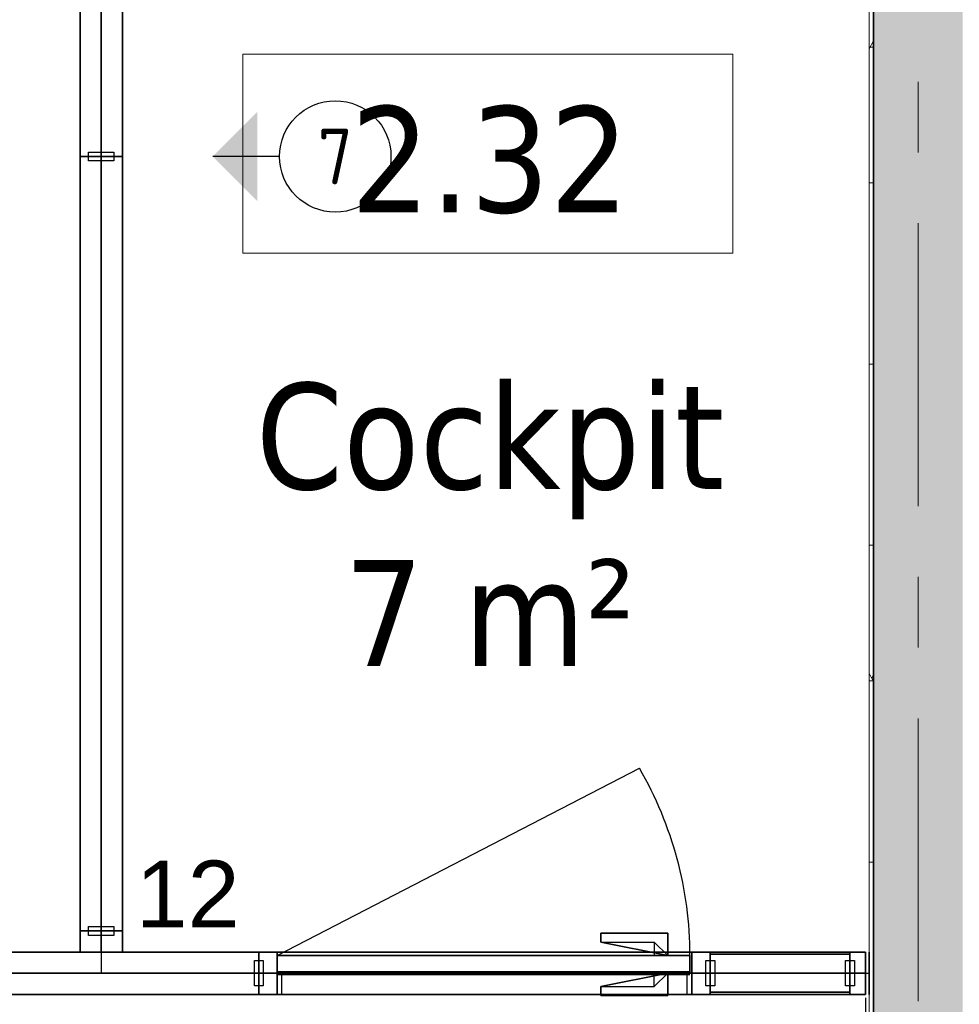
# Model space of a CAD drawing. Extents: x 2820 to 91013, y 1478 to 38178.
# Tile 99 of 182: x 30000 to 32109, y 32091 to 34301. Entities that reach past the tile are written whole.
import ezdxf
from ezdxf.enums import TextEntityAlignment as Align

# ---------------------------------------------------------------- set-up
doc = ezdxf.new("R2010")
doc.units = 0
doc.header["$LTSCALE"] = 50
doc.header["$PDSIZE"] = -5
doc.linetypes.add('HIDDEN2', pattern=[4.7625, 3.175, -1.5875])
doc.linetypes.add('Onderlegger 2e verdieping$0$stramien', pattern=[22.225, 12.7, -3.175, 3.175, -3.175])
doc.layers.get('0').update_dxf_attribs({"linetype": 'CONTINUOUS'})
doc.layers.get('DEFPOINTS').update_dxf_attribs({"linetype": 'CONTINUOUS'})
for name, color, linetype in [('AS-A38--_F----5', 2, 'CONTINUOUS'), ('AS-A38--_F---4-', 9, 'CONTINUOUS'), ('AS-I38-E_F----5_Deuren', 7, 'CONTINUOUS'), ('AS-I38-M_F----5_Deurmodulen', 7, 'CONTINUOUS'), ('AS-I38-M_F----5_Muuraansluitingen', 7, 'CONTINUOUS'), ('AS-I38-M_F----5_Wandmodulen', 7, 'CONTINUOUS'), ('AS-L32--_F----5', 84, 'CONTINUOUS'), ('AS-L32--_F---4-', 84, 'CONTINUOUS'), ('AS-L32--_F-23--', 84, 'CONTINUOUS'), ('AS-L32--_F123--', 84, 'CONTINUOUS'), ('AS-L38--', 7, 'CONTINUOUS'), ('AS-L38--_F----5', 7, 'CONTINUOUS'), ('AS-L38--_F---4-', 7, 'CONTINUOUS'), ('AS-L38--_F-23--', 3, 'CONTINUOUS'), ('AS-L38--_F1----', 2, 'CONTINUOUS'), ('AS-L38--_F1-----', 2, 'CONTINUOUS'), ('AS-L38--_F123--', 7, 'CONTINUOUS'), ('AS-L38GL_F---4-', 2, 'CONTINUOUS'), ('AS-L38GL_F123--', 3, 'CONTINUOUS'), ('AS-M38--_F123--_Wandlengte', 1, 'CONTINUOUS'), ('AS-T38--_F----5', 7, 'CONTINUOUS'), ('AS-T38--_F-23--', 7, 'CONTINUOUS'), ('IWTEKST', 2, 'CONTINUOUS')]:
    doc.layers.add(name, color=color, linetype=linetype)
doc.layers.add('AS-I38-1_F----5', color=2, linetype='CONTINUOUS', plot=False)
doc.layers.add('IWHULPLIJN', color=40, linetype='CONTINUOUS', plot=False)
for name, color, linetype, lineweight in [('Onderlegger 2e verdieping$0$A-AREA-IDEN', 8, 'CONTINUOUS', 18), ('Onderlegger 2e verdieping$0$A-GLAZ-CWMG', 8, 'CONTINUOUS', 18), ('Onderlegger 2e verdieping$0$A-WALL', 8, 'CONTINUOUS', 25), ('Onderlegger 2e verdieping$0$A-WALL-PATT', 8, 'CONTINUOUS', 50), ('Onderlegger 2e verdieping$0$I-WALL', 8, 'CONTINUOUS', 25), ('Onderlegger 2e verdieping$0$S-GRID', 8, 'CONTINUOUS', 18)]:
    doc.layers.add(name, color=color, linetype=linetype, lineweight=lineweight)
doc.styles.add('Onderlegger 2e verdieping$0$Tahoma_1', font='TAHOMA.TTF', dxfattribs={"height": 238.040123})
doc.styles.get("Standard").update_dxf_attribs({"font": 'isocp.shx'})
doc.dimstyles.new('CWall_F2_Wandlengte', dxfattribs={"dimscale": 50, "dimtxt": 2.5, "dimasz": 2, "dimexe": 1, "dimexo": 1, "dimgap": 0.5, "dimtad": 1, "dimdec": 0, "dimdsep": 46, "dimtxsty": 'Standard', "dimcen": 2.5, "dimclrt": 2, "dimadec": 0, "dimazin": 0, "dimtfac": 1, "dimtdec": 0, "dimtix": 1, "dimtmove": 2, "dimatfit": 0, "dimfxl": 0, "dimtolj": 1, "dimtzin": 0, "dimarcsym": 0})
pattern_1 = [(0, (869, 1360), (31.75, 31.75), [15.875, -47.625]), (90, (876.938, 1352.062), (-31.75, 31.75), [15.875, -47.625])]
pattern_2 = [(60, (80, 370), (-43300, 25000), [300, -50000]), (60, (153, 444), (-43300, 25000), [100, -50000]), (60, (110, 470), (-43300, 25000), [100, -50000]), (150, (243, 450), (-25000, -43300), [200, -50000])]
pattern_3 = [(60, (80, 1230), (-43300, 25000), [300, -50000]), (60, (153, 1304), (-43300, 25000), [100, -50000]), (60, (110, 1330), (-43300, 25000), [100, -50000]), (150, (243, 1310), (-25000, -43300), [200, -50000])]
pattern_4 = [(0, (156.75, 1360), (29.766, 59.531), [0, -59.531])]
pattern_5 = [(60, (80, 2090), (-43300, 25000), [300, -50000]), (60, (153, 2164), (-43300, 25000), [100, -50000]), (60, (110, 2190), (-43300, 25000), [100, -50000]), (150, (243, 2170), (-25000, -43300), [200, -50000])]
pattern_6 = [(0, (822.5, 1360), (31.75, 31.75), [15.875, -47.625]), (90, (830.438, 1352.062), (-31.75, 31.75), [15.875, -47.625])]

# ---------------------------------------------------------------- blocks, each defined once
blk = doc.blocks.new('Onderlegger 2e verdieping$0$00_KU ruimtetag groot - 00_KU ruimtetag groot-3653893-Plotview 2e Verdieping - schaal 1 op 100')
at = {"layer": 'Onderlegger 2e verdieping$0$A-AREA-IDEN'}
for p, q in [((5.5, 2.164), (-5.5, 2.164)), ((-5.5, 2.164), (-5.5, -2.302)), ((5.5, -2.302), (5.5, 2.164)), ((-5.5, -2.302), (5.5, -2.302))]:
    blk.add_line(p, q, dxfattribs=at)
blk = doc.blocks.new('Onderlegger 2e verdieping')
at = {"layer": 'Onderlegger 2e verdieping$0$A-WALL-PATT', "lineweight": 18}
h = blk.add_hatch(dxfattribs=at)
h.set_pattern_fill('FP_60', color=256, style=0, pattern_type=2)
h.set_pattern_definition([(0, (0, 0), (406.4, 101.6), [33.528, -271.272, 33.528, -271.272, -1625.6]), (0, (0, 0), (406.4, 101.6), [-609.6, 33.528, -576.072, 33.528, -271.272, -711.2]), (0, (0, 0), (406.4, 101.6), [-1524, 33.528, -169.672, 33.528, -474.472]), (120, (152.4, 50.8), (-291.18818, 301.15272), [33.528, -271.272, 33.528, -271.272, -1625.6]), (120, (152.4, 50.8), (-291.18818, 301.15272), [-609.6, 33.528, -576.072, 33.528, -271.272, -711.2]), (120, (152.4, 50.8), (-291.18818, 301.15272), [-1524, 33.528, -169.672, 33.528, -474.472]), (240, (203.2, 254), (-115.21182, -402.75272), [33.528, -271.272, 33.528, -271.272, -1625.6]), (240, (203.2, 254), (-115.21182, -402.75272), [-609.6, 33.528, -576.072, 33.528, -271.272, -711.2]), (240, (203.2, 254), (-115.21182, -402.75272), [-1524, 33.528, -169.672, 33.528, -474.472])])
h.paths.add_polyline_path([(31906.6, 30615.2), (31916.6, 30615.2), (31916.6, 36088.2), (31906.6, 36088.2), (31906.6, 30924.9)], flags=0)
at = {"layer": 'Onderlegger 2e verdieping$0$A-WALL-PATT', "lineweight": 25}
blk.add_hatch(color=256, dxfattribs=at).paths.add_polyline_path([(32116.6, 30595.2), (32116.6, 35678.2), (31916.6, 35678.2), (31916.6, 30595.2), (31943.7, 30595.2)], flags=0)
at = {"layer": 'Onderlegger 2e verdieping$0$A-GLAZ-CWMG', "lineweight": 35, "extrusion": (0, 0, -1)}
blk.add_line((31906.6, 32113.4), (31906.6, 32208.4), dxfattribs=at)
at = {"layer": 'Onderlegger 2e verdieping$0$A-WALL', "lineweight": 35}
blk.add_line((31916.6, 35678.2), (31916.6, 30595.2), dxfattribs=at)
at = {"layer": 'Onderlegger 2e verdieping$0$I-WALL', "lineweight": 18}
for p, q in [((31906.6, 36088.2), (31906.6, 30615.2)), ((31916.6, 30595.2), (31916.6, 36088.2))]:
    blk.add_line(p, q, dxfattribs=at)
at = {"layer": 'Onderlegger 2e verdieping$0$S-GRID', "linetype": 'Onderlegger 2e verdieping$0$stramien'}
blk.add_line((32016.6, 37178.2), (32016.6, 16803), dxfattribs=at)
at = {"layer": 'Onderlegger 2e verdieping$0$A-AREA-IDEN', "xscale": 99.99999999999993, "yscale": 99.99999999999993, "zscale": 99.99999999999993}
blk.add_blockref('Onderlegger 2e verdieping$0$00_KU ruimtetag groot - 00_KU ruimtetag groot-3653893-Plotview 2e Verdieping - schaal 1 op 100', (31051.1, 34007.6), dxfattribs=at)
at = {"layer": 'Onderlegger 2e verdieping$0$A-AREA-IDEN', "char_height": 238.04, "attachment_point": 2, "line_spacing_factor": 1.000232, "style": 'Onderlegger 2e verdieping$0$Tahoma_1'}
for s, insert, width in [('2.32', (31055.7, 34106.9), 768), ('Cockpit\\P7 m²', (31055.7, 33485.8), 1263)]:
    blk.add_mtext(s, dxfattribs=dict(at, insert=insert, width=width))
blk = doc.blocks.new('Q0WDSTL-_CTA01')
at = {"layer": 'AS-L38--_F-23--'}
for p, q in [((0, 0.3), (0, 0.5)), ((0, -0.3), (0, -0.5))]:
    blk.add_line(p, q, dxfattribs=at)
at = {"layer": 'AS-L38--_F-23--', "color": 1}
blk.add_lwpolyline([(0, 0.3), (1, 0.3), (1, -0.3), (0, -0.3)], dxfattribs=at)
at = {"layer": 'AS-L38--_F1-----'}
blk.add_lwpolyline([(0, 0.5), (0, -0.5)], dxfattribs=at)
blk = doc.blocks.new('QSRT4---_CTA01')
at = {"layer": 'AS-L38--_F----5', "linetype": 'HIDDEN2'}
blk.add_line((0, 0), (0, 0, 2700), dxfattribs=at)
at = {"layer": 'AS-L38--_F----5', "invisible_edges": 4}
for points in [[(47.5, 0), (47.5, 0, 60), (95, 0, 60), (95, 0)], [(47.5, 0, 2660), (47.5, 0, 2700), (95, 0, 2700), (95, 0, 2660)]]:
    blk.add_3dface(points, dxfattribs=at)
at = {"layer": 'AS-L38--_F----5'}
blk.add_3dface([(47.5, 0, 60), (47.5, 0, 2660), (95, 0, 2660), (95, 0, 60)], dxfattribs=at)
at = {"layer": 'AS-L38--_F---4-', "invisible_edges": 4}
for points in [[(95, 47.5), (95, 47.5, 60), (47.5, 47.5, 60), (47.5, 47.5)], [(95, 47.5, 2660), (95, 47.5, 2700), (47.5, 47.5, 2700), (47.5, 47.5, 2660)], [(47.5, -47.5), (47.5, -47.5, 60), (95, -47.5, 60), (95, -47.5)], [(47.5, -47.5, 2660), (47.5, -47.5, 2700), (95, -47.5, 2700), (95, -47.5, 2660)]]:
    blk.add_3dface(points, dxfattribs=at)
at = {"layer": 'AS-L38--_F---4-'}
for points in [[(95, 47.5, 60), (95, 47.5, 2660), (47.5, 47.5, 2660), (47.5, 47.5, 60)], [(47.5, 47.5), (47.5, 47.5, 60), (47.5, -47.5, 60), (47.5, -47.5)], [(47.5, 47.5, 60), (47.5, 47.5, 2660), (47.5, -47.5, 2660), (47.5, -47.5, 60)], [(47.5, 47.5, 2660), (47.5, 47.5, 2700), (47.5, -47.5, 2700), (47.5, -47.5, 2660)], [(95, 47.5, 2700), (47.5, 47.5, 2700), (47.5, -47.5, 2700), (95, -47.5, 2700)], [(47.5, -47.5, 60), (47.5, -47.5, 2660), (95, -47.5, 2660), (95, -47.5, 60)]]:
    blk.add_3dface(points, dxfattribs=at)
at = {"layer": 'AS-L38--_F123--'}
blk.add_lwpolyline([(95, 47.5), (47.5, 47.5), (47.5, -47.5), (95, -47.5)], dxfattribs=at)
at = {"layer": 'DEFPOINTS'}
blk.add_point((0, 0, 2700), dxfattribs=at)
at = {"layer": 'AS-L38--', "xscale": 10, "yscale": 95, "zscale": 10, "rotation": 180}
blk.add_blockref('Q0WDSTL-_CTA01', (95, 0), dxfattribs=at)
at = {"layer": 'AS-I38-M_F----5_Muuraansluitingen', "extrusion": (0, -1, 0)}
blk.add_text('D12', height=125, rotation=90, dxfattribs=at).set_placement((0, 2750), align=Align.MIDDLE_LEFT)
blk = doc.blocks.new('WandNr5o_CTA01')
at = {"layer": 'AS-T38--_F----5', "color": 0, "linetype": 'ByBlock'}
blk.add_circle((0, -18), 2.5, dxfattribs=at)
blk.add_attdef('WANDNR', text='', height=2.5, dxfattribs=at).set_placement((0, -18), align=Align.MIDDLE)
blk = doc.blocks.new('WandNr2-_CTA01')
at = {"layer": 'AS-T38--_F-23--', "color": 0, "linetype": 'ByBlock'}
blk.add_line((0, -5), (0, -2), dxfattribs=at)
blk.add_circle((0, -7.5), 2.5, dxfattribs=at)
blk.add_solid([(0, -2), (2, -4), (-2, -4)], dxfattribs=at)
blk.add_attdef('WANDNR', text='', height=2.5, dxfattribs=at).set_placement((0, -7.5), align=Align.MIDDLE)
blk = doc.blocks.new('BvnAans-_CTA01')
at = {"layer": 'AS-L38--_F----5', "color": 0, "invisible_edges": 10}
blk.add_3dface([(0, 0), (1, 0), (1, 0, 1), (0, 0, 1)], dxfattribs=at)
at = {"layer": 'AS-L38--_F---4-', "invisible_edges": 10}
for points in [[(0, 0.5), (1, 0.5), (1, 0.5, 1), (0, 0.5, 1)], [(0, -0.5), (1, -0.5), (1, -0.5, 1), (0, -0.5, 1)]]:
    blk.add_3dface(points, dxfattribs=at)
at = {"layer": 'AS-L38--_F---4-'}
blk.add_3dface([(0, -0.5, 1), (0, 0.5, 1), (1, 0.5, 1), (1, -0.5, 1)], dxfattribs=at)
blk = doc.blocks.new('OndrAans_CTA01')
at = {"layer": 'AS-L38--_F----5', "color": 0, "invisible_edges": 10}
blk.add_3dface([(0, 0), (1, 0), (1, 0, 1), (0, 0, 1)], dxfattribs=at)
at = {"layer": 'AS-L38--_F---4-', "invisible_edges": 10}
for points in [[(0, 0.5), (1, 0.5), (1, 0.5, 1), (0, 0.5, 1)], [(0, -0.5), (1, -0.5), (1, -0.5, 1), (0, -0.5, 1)]]:
    blk.add_3dface(points, dxfattribs=at)
at = {"layer": 'AS-L38--_F123--', "color": 0}
blk.add_3dface([(0, -0.5), (1, -0.5), (1, 0.5), (0, 0.5)], dxfattribs=at)
blk = doc.blocks.new('D1------_CTA01')
at = {"layer": 'AS-L38--_F----5', "color": 0}
blk.add_3dface([(0, 0), (1, 0), (1, 0, 1), (0, 0, 1)], dxfattribs=at)
at = {"layer": 'AS-L38--_F---4-'}
for points in [[(0, 0.5), (1, 0.5), (1, 0.5, 1), (0, 0.5, 1)], [(0, -0.5), (1, -0.5), (1, -0.5, 1), (0, -0.5, 1)]]:
    blk.add_3dface(points, dxfattribs=at)
blk = doc.blocks.new('QWND23--_CTA01')
at = {"layer": 'AS-A38--_F----5', "extrusion": (0, -1, 0)}
h = blk.add_hatch(dxfattribs=at)
h.set_pattern_fill('CROSS', color=256, scale=5, style=0)
h.set_pattern_definition(pattern_1)
h.paths.add_polyline_path([(0, 940), (1738, 940), (1738, 1780), (0, 1780)])
at = {"layer": 'AS-A38--_F---4-', "extrusion": (0, -1, 0)}
h = blk.add_hatch(dxfattribs=at)
h.set_pattern_fill('CROSS', color=256, scale=5, style=0)
h.set_pattern_definition(pattern_1)
h.paths.add_polyline_path([(0, 940), (1738, 940), (1738, 1780), (0, 1780)])
h = blk.add_hatch(dxfattribs=at)
h.set_pattern_fill('CROSS', color=256, scale=5, style=0)
h.set_pattern_definition(pattern_1)
h.paths.add_polyline_path([(0, 940), (1738, 940), (1738, 1780), (0, 1780)])
at = {"layer": 'DEFPOINTS'}
blk.add_point((0, 0, 2700), dxfattribs=at)
at = {"layer": 'AS-L38--', "yscale": 95}
for name, p, xscale, zscale in [('BvnAans-_CTA01', (0, 0, 2660), 1738, 40), ('OndrAans_CTA01', (0, 0), 1738, 60), ('Q0WDSTL-_CTA01', (0, 0), 10, 10), ('D1------_CTA01', (0, 0, 1780), 1738, 880), ('D1------_CTA01', (0, 0, 940), 1738, 840), ('D1------_CTA01', (0, 0, 60), 1738, 880)]:
    blk.add_blockref(name, p, dxfattribs=dict(at, xscale=xscale, zscale=zscale))
at = {"layer": 'AS-L38--', "xscale": 10, "yscale": 95, "zscale": 10, "rotation": 180}
blk.add_blockref('Q0WDSTL-_CTA01', (1738, 0), dxfattribs=at)
at = {"layer": 'AS-I38-1_F----5', "extrusion": (0, -1, 0)}
blk.add_text('1', height=90, dxfattribs=at).set_placement((40, 130))
at = {"layer": 'AS-I38-M_F----5_Wandmodulen', "extrusion": (0, -1, 0)}
blk.add_text('AH-Z1', height=125, rotation=90, dxfattribs=at).set_placement((869, 2750), align=Align.MIDDLE_LEFT)
blk = doc.blocks.new('3ADRDRP-_CTA01')
at = {"layer": 'AS-L38--_F----5', "color": 0}
blk.add_3dface([(0, 0), (1, 0), (1, 0, 1), (0, 0, 1)], dxfattribs=at)
at = {"layer": 'AS-L38--_F---4-'}
mesh = blk.add_polymesh((6, 3), dxfattribs=at)
for k, corner in enumerate([(1, -0.5, 1), (1, -0.5), (1, -0.5), (0, -0.5, 1), (0, -0.5), (0, -0.5), (0, 0.5, 1), (0, 0.5), (0, -0.5), (1, 0.5, 1), (1, 0.5), (1, -0.5), (1, 0.5, 1), (1, 0.5, 1), (1, -0.5, 1), (0, 0.5, 1), (0, 0.5, 1), (0, -0.5, 1)]):
    mesh.set_mesh_vertex(divmod(k, 3), corner)
blk = doc.blocks.new('Q0DRSTL-_CTA01')
at = {"layer": 'AS-L38--_F----5', "color": 0}
blk.add_3dface([(0, 0), (1, 0), (1, 0, 1), (0, 0, 1)], dxfattribs=at)
at = {"layer": 'AS-L38--_F-23--', "color": 0}
for p, q in [((0, 0.5), (0, 0.3)), ((1, 0.5), (1, 0)), ((1, 0), (1.25, 0)), ((0, -0.5), (0, -0.3))]:
    blk.add_line(p, q, dxfattribs=at)
for points in [[(1, 0.5), (0, 0.5)], [(0, -0.5), (1.25, -0.5), (1.25, 0)]]:
    blk.add_lwpolyline(points, dxfattribs=at)
at = {"layer": 'AS-L38--_F1----', "color": 0}
blk.add_lwpolyline([(0, -0.5), (1, -0.5), (1, 0.5), (0, 0.5)], close=True, dxfattribs=at)
at = {"layer": 'AS-L38--_F---4-'}
mesh = blk.add_polymesh((6, 3), dxfattribs=at)
for k, corner in enumerate([(1, -0.5, 1), (1, -0.5), (1, -0.5), (0, -0.5, 1), (0, -0.5), (0, -0.5), (0, 0.5, 1), (0, 0.5), (0, -0.5), (1, 0.5, 1), (1, 0.5), (1, -0.5), (1, 0.5, 1), (1, 0.5, 1), (1, -0.5, 1), (0, 0.5, 1), (0, 0.5, 1), (0, -0.5, 1)]):
    mesh.set_mesh_vertex(divmod(k, 3), corner)
blk = doc.blocks.new('ddch1---_CTA01')
at = {"layer": 'AS-L32--_F----5', "color": 1}
for p, q in [((0, 0.075), (1, 0.075, 0.5)), ((1, 0.075, 0.5), (0, 0.075, 1))]:
    blk.add_line(p, q, dxfattribs=at)
at = {"layer": 'AS-L32--_F----5', "color": 1, "linetype": 'HIDDEN2'}
for p, q in [((0, -0.075), (1, -0.075, 0.5)), ((1, -0.075, 0.5), (0, -0.075, 1))]:
    blk.add_line(p, q, dxfattribs=at)
at = {"layer": 'AS-L32--_F----5'}
blk.add_3dface([(0, 0), (0, 0, 1), (1, 0, 1), (1, 0)], dxfattribs=at)
at = {"layer": 'AS-L32--_F---4-'}
for points in [[(0, 1), (0, 1, 1), (1, 1, 1), (1, 1)], [(0, 1), (0, 0), (0, 0, 1), (0, 1, 1)], [(0, 0, 1), (0, 1, 1), (1, 1, 1), (1, 0, 1)], [(1, 1, 1), (1, 0, 1), (1, 0), (1, 1)], [(0, 0), (0, 0, 1), (1, 0, 1), (1, 0)]]:
    blk.add_3dface(points, dxfattribs=at)
at = {"layer": 'AS-L32--_F123--', "color": 1}
blk.add_line((0, 1), (0.8776, 11.4994), dxfattribs=at)
at = {"layer": 'AS-L32--_F123--'}
for p, q in [((1, 1), (0, 1)), ((0, 1), (0, 0)), ((1, 0), (1, 1)), ((0, 0), (1, 0))]:
    blk.add_line(p, q, dxfattribs=at)
at = {"layer": 'AS-L32--_F123--', "color": 1}
blk.add_ellipse((0, 1), major_axis=(0, 21.9), ratio=0.045662, start_param=-1.570796, end_param=-1.070796, dxfattribs=at)
at = {"layer": 'DEFPOINTS'}
blk.add_point((0, 0), dxfattribs=at)
blk.add_point((0, 0), dxfattribs=at)
blk = doc.blocks.new('KlnkRcht_CTA01')
at = {"layer": 'AS-L32--_F----5'}
blk.add_polyline3d([(-0.5, 0, -0.5), (0.5, 0, -0.5), (0.5, 0, 0.5), (-0.5, 0, 0.5)], close=True, dxfattribs=at)
at = {"layer": 'AS-L32--_F-23--'}
for p, q in [((0.3, -0.6, -0.5), (0.3, 0, -0.5)), ((0.5, 0, -0.5), (0.5, -1, -0.5)), ((-0.5, -1, -0.5), (-0.5, -0.6, -0.5)), ((-0.5, -0.6, -0.5), (0.3, -0.6, -0.5)), ((0.5, -1, -0.5), (-0.5, -1, -0.5))]:
    blk.add_line(p, q, dxfattribs=at)
at = {"layer": 'AS-L32--_F---4-'}
mesh = blk.add_polyface(dxfattribs=at)
corners = [(0.5, 0, -0.5), (0.5, -1, -0.5), (-0.5, -1, -0.5), (-0.5, -0.6, -0.5), (0.3, -0.6, -0.5), (0.3, 0, -0.5), (0.5, 0, 0.5), (0.5, -1, 0.5), (-0.5, -1, 0.5), (-0.5, -0.6, 0.5), (0.3, -0.6, 0.5), (0.3, 0, 0.5)]
mesh.append_faces([[corners[k] for k in face] for face in [(0, 1, 7, 6), (1, 2, 8, 7), (2, 3, 9, 8)]])
mesh.append_faces([[corners[k] for k in face] for face in [(6, 10, 11)]], dxfattribs={"vtx0": -1})
mesh.append_faces([[corners[k] for k in face] for face in [(6, 9, 10)]], dxfattribs={"vtx0": -1, "vtx2": -1})
mesh.append_faces([[corners[k] for k in face] for face in [(6, 7, 8, 9)]], dxfattribs={"vtx3": -1})
blk = doc.blocks.new('QDR-4---_CTA01')
at = {"layer": 'DEFPOINTS'}
blk.add_point((0, 0, 2700), dxfattribs=at)
at = {"layer": 'AS-L38--'}
for name, p, xscale, yscale, zscale in [('ddch1---_CTA01', (41.5, 0, 10), 926, 40, 2585), ('KlnkRcht_CTA01', (842.5, 40, 1050), 150, -50, 20), ('BvnAans-_CTA01', (0, 0, 2660), 1013, 95, 40), ('Q0WDSTL-_CTA01', (0, 0), 10, 95, 10), ('3ADRDRP-_CTA01', (0, 0, 2595), 1013, 95, 65), ('Q0DRSTL-_CTA01', (0, 0), 41.5, 95, 2595), ('Q0DRSTL-_CTA01', (1013, 0), -41.5, 95, 2595), ('KlnkRcht_CTA01', (842.5, 0, 1050), 150, 50, 20)]:
    blk.add_blockref(name, p, dxfattribs=dict(at, xscale=xscale, yscale=yscale, zscale=zscale))
at = {"layer": 'AS-L38--', "xscale": 10, "yscale": 95, "zscale": 10, "rotation": 180}
blk.add_blockref('Q0WDSTL-_CTA01', (1013, 0), dxfattribs=at)
at = {"layer": 'AS-I38-E_F----5_Deuren', "extrusion": (0, -1, 0)}
blk.add_text('926x2585', height=90, dxfattribs=at).set_placement((959, 175), align=Align.BOTTOM_RIGHT)
at = {"layer": 'AS-I38-M_F----5_Deurmodulen', "extrusion": (0, -1, 0)}
blk.add_text('DA', height=125, rotation=90, dxfattribs=at).set_placement((506.5, 2750), align=Align.MIDDLE_LEFT)
blk = doc.blocks.new('QWND35--_CTA01')
at = {"layer": 'DEFPOINTS'}
blk.add_point((0, 0, 2700), dxfattribs=at)
at = {"layer": 'AS-L38--', "yscale": 95}
for name, p, xscale, zscale in [('BvnAans-_CTA01', (0, 0, 2660), 707, 40), ('OndrAans_CTA01', (0, 0), 707, 60), ('Q0WDSTL-_CTA01', (0, 0), 10, 10), ('D1------_CTA01', (0, 0, 1780), 707, 880), ('D1------_CTA01', (0, 0, 940), 707, 840), ('D1------_CTA01', (0, 0, 60), 707, 880)]:
    blk.add_blockref(name, p, dxfattribs=dict(at, xscale=xscale, zscale=zscale))
at = {"layer": 'AS-L38--', "xscale": 10, "yscale": 95, "zscale": 10, "rotation": 180}
blk.add_blockref('Q0WDSTL-_CTA01', (707, 0), dxfattribs=at)
at = {"layer": 'AS-I38-1_F----5', "extrusion": (0, -1, 0)}
blk.add_text('3', height=90, dxfattribs=at).set_placement((40, 130))
at = {"layer": 'AS-I38-M_F----5_Wandmodulen', "extrusion": (0, -1, 0)}
blk.add_text('AH', height=125, rotation=90, dxfattribs=at).set_placement((353.5, 2750), align=Align.MIDDLE_LEFT)
blk = doc.blocks.new('QPGLAS--_CTA01')
at = {"layer": 'AS-L38--_F----5', "color": 0}
blk.add_3dface([(0, 0), (1, 0), (1, 0, 1), (0, 0, 1)], dxfattribs=at)
at = {"layer": 'AS-L38GL_F123--'}
blk.add_line((0, 0), (1, 0), dxfattribs=at)
at = {"layer": 'AS-L38GL_F---4-'}
mesh = blk.add_polymesh((6, 3), dxfattribs=at)
for k, corner in enumerate([(1, -0.45, 1), (1, -0.45), (1, -0.45), (0, -0.45, 1), (0, -0.45), (0, -0.45), (0, 0.45, 1), (0, 0.45), (0, -0.45), (1, 0.45, 1), (1, 0.45), (1, -0.45), (1, 0.45, 1), (1, 0.45, 1), (1, -0.45, 1), (0, 0.45, 1), (0, 0.45, 1), (0, -0.45, 1)]):
    mesh.set_mesh_vertex(divmod(k, 3), corner)
blk = doc.blocks.new('O4------_CTA01')
blk.add_blockref('QPGLAS--_CTA01', (0, 0))
blk = doc.blocks.new('QWND8---_CTA01')
at = {"layer": 'AS-A38--_F----5', "extrusion": (0, -1, 0)}
h = blk.add_hatch(dxfattribs=at)
h.set_pattern_fill('GLAS2', color=256, scale=50, angle=60, style=0, pattern_type=2)
h.set_pattern_definition(pattern_2)
h.paths.add_polyline_path([(0, 60), (313.5, 60), (313.5, 940), (0, 940)])
h = blk.add_hatch(dxfattribs=at)
h.set_pattern_fill('GLAS2', color=256, scale=50, angle=60, style=0, pattern_type=2)
h.set_pattern_definition(pattern_3)
h.paths.add_polyline_path([(0, 940), (313.5, 940), (313.5, 1780), (0, 1780)])
h = blk.add_hatch(dxfattribs=at)
h.set_pattern_fill('GLAS2', color=256, scale=50, angle=60, style=0, pattern_type=2)
h.set_pattern_definition(pattern_5)
h.paths.add_polyline_path([(0, 1780), (313.5, 1780), (313.5, 2660), (0, 2660)])
h = blk.add_hatch(dxfattribs=at)
h.set_pattern_fill('DOTS', color=256, scale=37.5, style=0)
h.set_pattern_definition(pattern_4)
h.paths.add_polyline_path([(10, 950), (303.5, 950), (303.5, 1770), (10, 1770)])
at = {"layer": 'AS-A38--_F---4-', "extrusion": (0, -1, 0)}
h = blk.add_hatch(dxfattribs=at)
h.set_pattern_fill('GLAS2', color=256, scale=50, angle=60, style=0, pattern_type=2)
h.set_pattern_definition(pattern_2)
h.paths.add_polyline_path([(0, 60), (313.5, 60), (313.5, 940), (0, 940)])
h = blk.add_hatch(dxfattribs=at)
h.set_pattern_fill('GLAS2', color=256, scale=50, angle=60, style=0, pattern_type=2)
h.set_pattern_definition(pattern_3)
h.paths.add_polyline_path([(0, 940), (313.5, 940), (313.5, 1780), (0, 1780)])
h = blk.add_hatch(dxfattribs=at)
h.set_pattern_fill('GLAS2', color=256, scale=50, angle=60, style=0, pattern_type=2)
h.set_pattern_definition(pattern_5)
h.paths.add_polyline_path([(0, 1780), (313.5, 1780), (313.5, 2660), (0, 2660)])
h = blk.add_hatch(dxfattribs=at)
h.set_pattern_fill('DOTS', color=256, scale=37.5, style=0)
h.set_pattern_definition(pattern_4)
h.paths.add_polyline_path([(10, 950), (303.5, 950), (303.5, 1770), (10, 1770)])
h = blk.add_hatch(dxfattribs=at)
h.set_pattern_fill('GLAS2', color=256, scale=50, angle=60, style=0, pattern_type=2)
h.set_pattern_definition(pattern_2)
h.paths.add_polyline_path([(0, 60), (313.5, 60), (313.5, 940), (0, 940)])
h = blk.add_hatch(dxfattribs=at)
h.set_pattern_fill('GLAS2', color=256, scale=50, angle=60, style=0, pattern_type=2)
h.set_pattern_definition(pattern_3)
h.paths.add_polyline_path([(0, 940), (313.5, 940), (313.5, 1780), (0, 1780)])
h = blk.add_hatch(dxfattribs=at)
h.set_pattern_fill('GLAS2', color=256, scale=50, angle=60, style=0, pattern_type=2)
h.set_pattern_definition(pattern_5)
h.paths.add_polyline_path([(0, 1780), (313.5, 1780), (313.5, 2660), (0, 2660)])
h = blk.add_hatch(dxfattribs=at)
h.set_pattern_fill('DOTS', color=256, scale=37.5, style=0)
h.set_pattern_definition(pattern_4)
h.paths.add_polyline_path([(10, 950), (303.5, 950), (303.5, 1770), (10, 1770)])
at = {"layer": 'DEFPOINTS'}
blk.add_point((0, 0, 2700), dxfattribs=at)
at = {"layer": 'AS-L38--', "yscale": 95}
for name, p, xscale, zscale in [('BvnAans-_CTA01', (0, 0, 2660), 313.5, 40), ('OndrAans_CTA01', (0, 0), 313.5, 60), ('Q0WDSTL-_CTA01', (0, 0), 10, 10), ('O4------_CTA01', (0, 0, 1780), 313.5, 880), ('O4------_CTA01', (0, 0, 940), 313.5, 840), ('O4------_CTA01', (0, 0, 60), 313.5, 880)]:
    blk.add_blockref(name, p, dxfattribs=dict(at, xscale=xscale, zscale=zscale))
at = {"layer": 'AS-L38--', "xscale": 10, "yscale": 95, "zscale": 10, "rotation": 180}
blk.add_blockref('Q0WDSTL-_CTA01', (313.5, 0), dxfattribs=at)
at = {"layer": 'AS-I38-1_F----5', "extrusion": (0, -1, 0)}
blk.add_text('98', height=90, dxfattribs=at).set_placement((40, 130))
at = {"layer": 'AS-I38-M_F----5_Wandmodulen', "extrusion": (0, -1, 0)}
blk.add_text('GH', height=125, rotation=90, dxfattribs=at).set_placement((156.8, 2750), align=Align.MIDDLE_LEFT)
blk = doc.blocks.new('QEND1---_CTA01')
at = {"layer": 'AS-L38--_F----5', "invisible_edges": 1}
for points in [[(0, 0), (0, 0, 60), (35, 0, 60), (35, 0)], [(0, 0, 2660), (0, 0, 2700), (35, 0, 2700), (35, 0, 2660)]]:
    blk.add_3dface(points, dxfattribs=at)
at = {"layer": 'AS-L38--_F----5'}
blk.add_3dface([(0, 0, 60), (0, 0, 2660), (35, 0, 2660), (35, 0, 60)], dxfattribs=at)
at = {"layer": 'AS-L38--_F---4-', "invisible_edges": 1}
for points in [[(35, 47.5), (35, 47.5, 60), (0, 47.5, 60), (0, 47.5)], [(35, 47.5, 2660), (35, 47.5, 2700), (0, 47.5, 2700), (0, 47.5, 2660)], [(0, -47.5), (0, -47.5, 60), (35, -47.5, 60), (35, -47.5)], [(0, -47.5, 2660), (0, -47.5, 2700), (35, -47.5, 2700), (35, -47.5, 2660)]]:
    blk.add_3dface(points, dxfattribs=at)
at = {"layer": 'AS-L38--_F---4-'}
for points in [[(35, 47.5, 60), (35, 47.5, 2660), (0, 47.5, 2660), (0, 47.5, 60)], [(0, -47.5, 2700), (35, -47.5, 2700), (35, 47.5, 2700), (0, 47.5, 2700)], [(35, -47.5), (35, -47.5, 60), (35, 47.5, 60), (35, 47.5)], [(35, -47.5, 60), (35, -47.5, 2660), (35, 47.5, 2660), (35, 47.5, 60)], [(35, -47.5, 2660), (35, -47.5, 2700), (35, 47.5, 2700), (35, 47.5, 2660)], [(0, -47.5, 60), (0, -47.5, 2660), (35, -47.5, 2660), (35, -47.5, 60)]]:
    blk.add_3dface(points, dxfattribs=at)
at = {"layer": 'AS-L38--_F123--'}
blk.add_lwpolyline([(0, -47.5), (35, -47.5), (35, 47.5), (0, 47.5)], dxfattribs=at)
at = {"layer": 'DEFPOINTS'}
blk.add_point((35, 0, 2700), dxfattribs=at)
at = {"layer": 'AS-L38--', "xscale": 10, "yscale": 95, "zscale": 10}
blk.add_blockref('Q0WDSTL-_CTA01', (0, 0), dxfattribs=at)
at = {"layer": 'AS-I38-M_F----5_Muuraansluitingen', "extrusion": (0, -1, 0)}
blk.add_text('4E', height=125, rotation=90, dxfattribs=at).set_placement((35, 2750), align=Align.MIDDLE_LEFT)
blk = doc.blocks.new('*D186')
at = {"layer": 'AS-M38--_F123--_Wandlengte', "color": 0, "lineweight": -2}
for p, q in [((28350.6, 32201.3), (28350.6, 31841.4)), ((31898.6, 32106.1), (31898.6, 31841.4)), ((28450.6, 31891.4), (31798.6, 31891.4))]:
    blk.add_line(p, q, dxfattribs=at)
at = {"layer": 'AS-M38--_F123--_Wandlengte', "color": 0}
for points in [[(28450.6, 31908.1), (28450.6, 31874.7), (28350.6, 31891.4)], [(31798.6, 31908.1), (31798.6, 31874.7), (31898.6, 31891.4)]]:
    blk.add_solid(points, dxfattribs=at)
at = {"layer": 'DEFPOINTS', "color": 0}
for p in [(28350.6, 32251.3), (31898.6, 32156.1), (31898.6, 31891.4)]:
    blk.add_point(p, dxfattribs=at)
at = {"layer": 'AS-M38--_F123--_Wandlengte', "color": 2, "insert": (30124.6, 31978.9), "char_height": 125, "attachment_point": 5}
blk.add_mtext('\\A1;3548', dxfattribs=at)
blk = doc.blocks.new('QWND30--_CTA01')
at = {"layer": 'AS-A38--_F----5', "extrusion": (0, -1, 0)}
h = blk.add_hatch(dxfattribs=at)
h.set_pattern_fill('CROSS', color=256, scale=5, style=0)
h.set_pattern_definition(pattern_6)
h.paths.add_polyline_path([(0, 940), (1645, 940), (1645, 1780), (0, 1780)])
at = {"layer": 'AS-A38--_F---4-', "extrusion": (0, -1, 0)}
h = blk.add_hatch(dxfattribs=at)
h.set_pattern_fill('CROSS', color=256, scale=5, style=0)
h.set_pattern_definition(pattern_6)
h.paths.add_polyline_path([(0, 940), (1645, 940), (1645, 1780), (0, 1780)])
h = blk.add_hatch(dxfattribs=at)
h.set_pattern_fill('CROSS', color=256, scale=5, style=0)
h.set_pattern_definition(pattern_6)
h.paths.add_polyline_path([(0, 940), (1645, 940), (1645, 1780), (0, 1780)])
at = {"layer": 'DEFPOINTS'}
blk.add_point((0, 0, 2700), dxfattribs=at)
at = {"layer": 'AS-L38--', "yscale": 95}
for name, p, xscale, zscale in [('BvnAans-_CTA01', (0, 0, 2660), 1645, 40), ('OndrAans_CTA01', (0, 0), 1645, 60), ('Q0WDSTL-_CTA01', (0, 0), 10, 10), ('D1------_CTA01', (0, 0, 1780), 1645, 880), ('D1------_CTA01', (0, 0, 940), 1645, 840), ('D1------_CTA01', (0, 0, 60), 1645, 880)]:
    blk.add_blockref(name, p, dxfattribs=dict(at, xscale=xscale, zscale=zscale))
at = {"layer": 'AS-I38-1_F----5', "extrusion": (0, -1, 0)}
blk.add_text('98', height=90, dxfattribs=at).set_placement((40, 130))

msp = doc.modelspace()

# ---------------------------------------------------------------- linework, layer by layer
at = {"layer": 'IWHULPLIJN'}
for p, q in [((30183.6, 35617.2), (30183.6, 32161.2)), ((28350.6, 32161.2), (31907.6, 32161.2))]:
    msp.add_line(p, q, dxfattribs=at)

# ---------------------------------------------------------------- block references
msp.add_blockref('Onderlegger 2e verdieping', (0, 0))
at = {"layer": 'AS-L38--'}
for name, p, rotation in [('QWND30--_CTA01', (30183.6, 33994.2), 90), ('QWND23--_CTA01', (30183.6, 32256.2), 90), ('QDR-4---_CTA01', (30537.1, 32161.2), 359.9999999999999), ('QSRT4---_CTA01', (30183.6, 32161.2), 90), ('QWND35--_CTA01', (29830.1, 32161.2), 359.9999999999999), ('QWND8---_CTA01', (31550.1, 32161.2), 359.9999999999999), ('QEND1---_CTA01', (31863.6, 32161.2), 359.9999999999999)]:
    msp.add_blockref(name, p, dxfattribs=dict(at, rotation=rotation))
ref = msp.add_blockref('WandNr2-_CTA01', (30333.6, 33994.2), dxfattribs=dict(at, xscale=50, yscale=50, zscale=50, rotation=90))
ref.add_attrib('WANDNR', '7', dxfattribs={"layer": 'AS-T38--_F-23--', "color": 0, "linetype": 'ByBlock', "height": 125}).set_placement((30708.6, 33994.2), align=Align.MIDDLE)
at = {"layer": 'AS-L38--', "extrusion": (0, -1, 0)}
ref = msp.add_blockref('WandNr5o_CTA01', (30183.6, -100, -32161.2), dxfattribs=dict(at, xscale=50, yscale=50, zscale=50))
ref.add_attrib('WANDNR', '6', dxfattribs={"layer": 'AS-T38--_F----5', "color": 0, "linetype": 'ByBlock', "extrusion": (0, -1, 0), "height": 125}).set_placement((30183.6, -1000, -32161.2), align=Align.MIDDLE)

# ---------------------------------------------------------------- texts
at = {"layer": 'IWTEKST', "insert": (30260.9, 32413.9, 120), "char_height": 150, "width": 3405, "attachment_point": 1}
msp.add_mtext('{\\fArial|b0|i0|c0|p34;12}', dxfattribs=at)

# ---------------------------------------------------------------- dimensions: what is measured, and where the dimension line sits
at = {"layer": 'AS-M38--_F123--_Wandlengte'}
dim = msp.add_linear_dim(base=(31898.6, 31891.4), p1=(28350.6, 32251.3), p2=(31898.6, 32156.1), dimstyle='CWall_F2_Wandlengte', dxfattribs=at)
dim.commit()
dim.dimension.update_dxf_attribs({"geometry": '*D186', "text_midpoint": (30124.6, 31978.9)})

doc.saveas('drawing.dxf')
